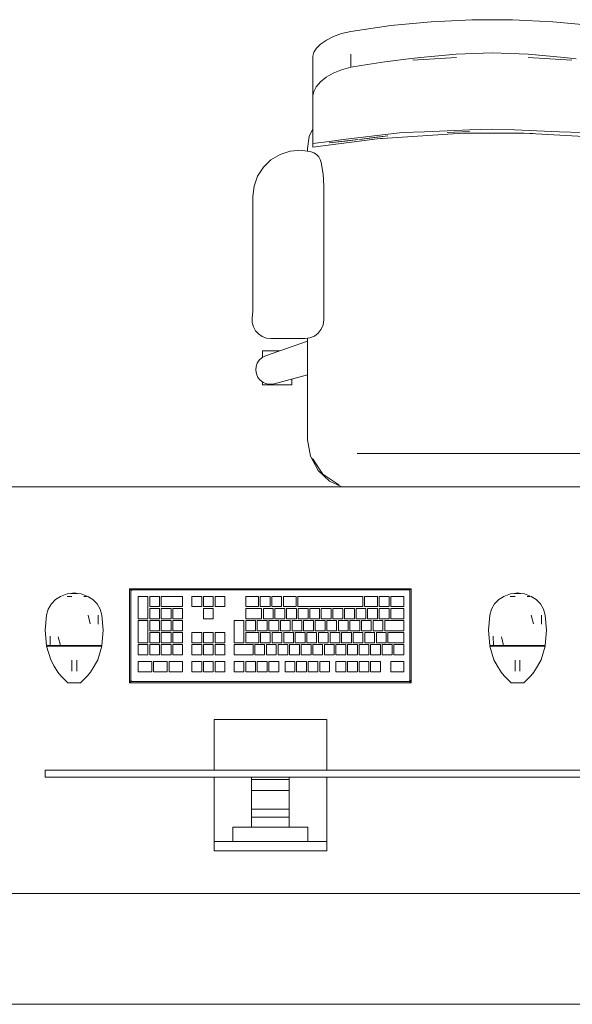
# Model space of a CAD drawing. Header units: millimetres. Extents: x -261 to 187, y -214 to 106.
# Tile 182 of 256: x -196.35 to -195.602, y -162.051 to -160.719. Entities that reach past the tile are written whole.
import ezdxf

# ---------------------------------------------------------------- set-up
doc = ezdxf.new("R2010")
doc.units = ezdxf.units.MM
doc.header["$LTSCALE"] = 0.005
doc.header["$MEASUREMENT"] = 0
for name, color, linetype, lineweight in [('IFC-Elemento construtivo genérico-Contorno', 9, 'Continuous', 5), ('IFC-Elemento de mobília-Contorno', 9, 'Continuous', 5), ('IFC-Laje-Contorno', 9, 'Continuous', 5), ('IFC-Parede-Contorno', 9, 'Continuous', 5)]:
    doc.layers.add(name, color=color, linetype=linetype, lineweight=lineweight)

msp = doc.modelspace()

# ---------------------------------------------------------------- linework, layer by layer
at = {"layer": 'IFC-Elemento construtivo genérico-Contorno', "lineweight": 5}
for p, q in [((-196.201, -161.4888), (-196.1998, -161.49)), ((-196.201, -161.6158), (-196.201, -161.4888)), ((-196.201, -161.4888), (-195.82, -161.4888)), ((-195.8212, -161.49), (-195.82, -161.4888)), ((-195.82, -161.6158), (-195.82, -161.4888)), ((-196.3014, -161.5035), (-196.2992, -161.5021)), ((-196.2992, -161.5021), (-196.2945, -161.4992)), ((-196.2945, -161.4992), (-196.29, -161.4975)), ((-196.29, -161.4975), (-196.2855, -161.4958)), ((-196.2858, -161.4992), (-196.2793, -161.4992)), ((-196.2855, -161.4958), (-196.2807, -161.495)), ((-196.2826, -161.4992), (-196.2793, -161.4992)), ((-196.2807, -161.495), (-196.2761, -161.4942)), ((-196.2807, -161.495), (-196.2714, -161.495)), ((-196.2761, -161.4942), (-196.2714, -161.495)), ((-196.2714, -161.495), (-196.2666, -161.4958)), ((-196.2666, -161.4958), (-196.2577, -161.4992)), ((-196.263, -161.4992), (-196.2593, -161.4992)), ((-196.263, -161.4992), (-196.2609, -161.4992)), ((-196.2577, -161.4992), (-196.2529, -161.5021)), ((-196.2529, -161.5021), (-196.2508, -161.5035)), ((-196.1998, -161.49), (-196.1989, -161.4908)), ((-196.1994, -161.4919), (-196.1989, -161.4908)), ((-196.1994, -161.4919), (-196.1991, -161.4912)), ((-196.1994, -161.4919), (-196.1992, -161.4915)), ((-196.1994, -161.6126), (-196.1994, -161.4919)), ((-196.1992, -161.4915), (-196.1991, -161.4912)), ((-196.1991, -161.4912), (-196.1989, -161.4908)), ((-196.1989, -161.4908), (-196.198, -161.4904)), ((-196.1989, -161.4908), (-196.1982, -161.4905)), ((-196.1982, -161.4905), (-196.1978, -161.4904)), ((-196.198, -161.4904), (-196.1978, -161.4904)), ((-196.1978, -161.4904), (-195.8232, -161.4904)), ((-196.1896, -161.5293), (-196.1896, -161.4991)), ((-196.1896, -161.4991), (-196.1763, -161.4991)), ((-196.1763, -161.5293), (-196.1763, -161.4991)), ((-196.1739, -161.513), (-196.1739, -161.4991)), ((-196.1739, -161.4991), (-196.1606, -161.4991)), ((-196.1606, -161.513), (-196.1606, -161.4991)), ((-196.1582, -161.513), (-196.1582, -161.4991)), ((-196.1582, -161.4991), (-196.1293, -161.4991)), ((-196.1293, -161.513), (-196.1293, -161.4991)), ((-196.1168, -161.4991), (-196.1035, -161.4991)), ((-196.1168, -161.513), (-196.1168, -161.4991)), ((-196.1035, -161.513), (-196.1035, -161.4991)), ((-196.1011, -161.4991), (-196.0879, -161.4991)), ((-196.1011, -161.513), (-196.1011, -161.4991)), ((-196.0879, -161.513), (-196.0879, -161.4991)), ((-196.0854, -161.4991), (-196.0722, -161.4991)), ((-196.0854, -161.513), (-196.0854, -161.4991)), ((-196.0722, -161.513), (-196.0722, -161.4991)), ((-196.0439, -161.513), (-196.0439, -161.4991)), ((-196.0439, -161.4991), (-196.0267, -161.4991)), ((-196.0267, -161.513), (-196.0267, -161.4991)), ((-196.0243, -161.513), (-196.0243, -161.4991)), ((-196.0243, -161.4991), (-196.011, -161.4991)), ((-196.011, -161.513), (-196.011, -161.4991)), ((-196.0086, -161.513), (-196.0086, -161.4991)), ((-196.0086, -161.4991), (-195.9953, -161.4991)), ((-195.9953, -161.513), (-195.9953, -161.4991)), ((-195.9929, -161.513), (-195.9929, -161.4991)), ((-195.9929, -161.4991), (-195.9757, -161.4991)), ((-195.9757, -161.513), (-195.9757, -161.4991)), ((-195.9733, -161.513), (-195.9733, -161.4991)), ((-195.9733, -161.4991), (-195.8854, -161.4991)), ((-195.8854, -161.513), (-195.8854, -161.4991)), ((-195.883, -161.513), (-195.883, -161.4991)), ((-195.883, -161.4991), (-195.8656, -161.4991)), ((-195.8656, -161.513), (-195.8656, -161.4991)), ((-195.8632, -161.513), (-195.8632, -161.4991)), ((-195.8632, -161.4991), (-195.8499, -161.4991)), ((-195.8499, -161.513), (-195.8499, -161.4991)), ((-195.8475, -161.513), (-195.8475, -161.4991)), ((-195.8475, -161.4991), (-195.8301, -161.4991)), ((-195.8301, -161.513), (-195.8301, -161.4991)), ((-195.8232, -161.4904), (-195.8224, -161.4907)), ((-195.8228, -161.4905), (-195.8221, -161.4908)), ((-195.8228, -161.4905), (-195.8224, -161.4907)), ((-195.8224, -161.4907), (-195.8221, -161.4908)), ((-195.8221, -161.4908), (-195.8212, -161.49)), ((-195.8221, -161.4908), (-195.8218, -161.4915)), ((-195.8221, -161.4908), (-195.8216, -161.4919)), ((-195.8218, -161.4915), (-195.8216, -161.4919)), ((-195.8216, -161.6126), (-195.8216, -161.4919)), ((-195.7014, -161.5035), (-195.6992, -161.5021)), ((-195.6992, -161.5021), (-195.6945, -161.4992)), ((-195.6945, -161.4992), (-195.69, -161.4975)), ((-195.69, -161.4975), (-195.6855, -161.4958)), ((-195.6859, -161.4992), (-195.6794, -161.4992)), ((-195.6855, -161.4958), (-195.6807, -161.495)), ((-195.6826, -161.4992), (-195.6794, -161.4992)), ((-195.6807, -161.495), (-195.6761, -161.4942)), ((-195.6807, -161.495), (-195.6715, -161.495)), ((-195.6761, -161.4942), (-195.6715, -161.495)), ((-195.6715, -161.495), (-195.6667, -161.4958)), ((-195.6667, -161.4958), (-195.6577, -161.4992)), ((-195.6631, -161.4992), (-195.6593, -161.4992)), ((-195.6631, -161.4992), (-195.661, -161.4992)), ((-195.6577, -161.4992), (-195.653, -161.5021)), ((-195.653, -161.5021), (-195.6508, -161.5035)), ((-196.3112, -161.5165), (-196.307, -161.5094)), ((-196.307, -161.5094), (-196.3014, -161.5035)), ((-196.2508, -161.5035), (-196.2451, -161.5094)), ((-196.2451, -161.5094), (-196.241, -161.5165)), ((-196.1739, -161.513), (-196.1606, -161.513)), ((-196.1739, -161.5293), (-196.1739, -161.5154)), ((-196.1739, -161.5154), (-196.1606, -161.5154)), ((-196.1606, -161.5293), (-196.1606, -161.5154)), ((-196.1582, -161.513), (-196.1293, -161.513)), ((-196.1582, -161.5293), (-196.1582, -161.5154)), ((-196.1582, -161.5154), (-196.145, -161.5154)), ((-196.145, -161.5293), (-196.145, -161.5154)), ((-196.1425, -161.5293), (-196.1425, -161.5154)), ((-196.1425, -161.5154), (-196.1293, -161.5154)), ((-196.1293, -161.5293), (-196.1293, -161.5154)), ((-196.1168, -161.513), (-196.1035, -161.513)), ((-196.1011, -161.513), (-196.0879, -161.513)), ((-196.1011, -161.5293), (-196.1011, -161.5154)), ((-196.1011, -161.5154), (-196.0879, -161.5154)), ((-196.0879, -161.5293), (-196.0879, -161.5154)), ((-196.0854, -161.513), (-196.0722, -161.513)), ((-196.0439, -161.513), (-196.0267, -161.513)), ((-196.0439, -161.5293), (-196.0439, -161.5154)), ((-196.0439, -161.5154), (-196.0224, -161.5154)), ((-196.0243, -161.513), (-196.011, -161.513)), ((-196.0224, -161.5293), (-196.0224, -161.5154)), ((-196.0199, -161.5293), (-196.0199, -161.5154)), ((-196.0199, -161.5154), (-196.0067, -161.5154)), ((-196.0086, -161.513), (-195.9953, -161.513)), ((-196.0067, -161.5293), (-196.0067, -161.5154)), ((-196.0043, -161.5293), (-196.0043, -161.5154)), ((-196.0043, -161.5154), (-195.991, -161.5154)), ((-195.9929, -161.513), (-195.9757, -161.513)), ((-195.991, -161.5293), (-195.991, -161.5154)), ((-195.9886, -161.5293), (-195.9886, -161.5154)), ((-195.9886, -161.5154), (-195.9753, -161.5154)), ((-195.9753, -161.5293), (-195.9753, -161.5154)), ((-195.9733, -161.513), (-195.8854, -161.513)), ((-195.9729, -161.5293), (-195.9729, -161.5154)), ((-195.9729, -161.5154), (-195.9596, -161.5154)), ((-195.9596, -161.5293), (-195.9596, -161.5154)), ((-195.9572, -161.5293), (-195.9572, -161.5154)), ((-195.9572, -161.5154), (-195.944, -161.5154)), ((-195.944, -161.5293), (-195.944, -161.5154)), ((-195.9416, -161.5293), (-195.9416, -161.5154)), ((-195.9416, -161.5154), (-195.9283, -161.5154)), ((-195.9283, -161.5293), (-195.9283, -161.5154)), ((-195.9259, -161.5293), (-195.9259, -161.5154)), ((-195.9259, -161.5154), (-195.9126, -161.5154)), ((-195.9126, -161.5293), (-195.9126, -161.5154)), ((-195.9102, -161.5293), (-195.9102, -161.5154)), ((-195.9102, -161.5154), (-195.8969, -161.5154)), ((-195.8969, -161.5293), (-195.8969, -161.5154)), ((-195.8945, -161.5293), (-195.8945, -161.5154)), ((-195.8945, -161.5154), (-195.8813, -161.5154)), ((-195.883, -161.513), (-195.8656, -161.513)), ((-195.8813, -161.5293), (-195.8813, -161.5154)), ((-195.8789, -161.5293), (-195.8789, -161.5154)), ((-195.8789, -161.5154), (-195.8656, -161.5154)), ((-195.8656, -161.5293), (-195.8656, -161.5154)), ((-195.8632, -161.513), (-195.8499, -161.513)), ((-195.8632, -161.5293), (-195.8632, -161.5154)), ((-195.8632, -161.5154), (-195.8499, -161.5154)), ((-195.8499, -161.5293), (-195.8499, -161.5154)), ((-195.8475, -161.513), (-195.8301, -161.513)), ((-195.8475, -161.5293), (-195.8475, -161.5154)), ((-195.8475, -161.5154), (-195.8301, -161.5154)), ((-195.8301, -161.5293), (-195.8301, -161.5154)), ((-195.7112, -161.5165), (-195.7071, -161.5094)), ((-195.7071, -161.5094), (-195.7014, -161.5035)), ((-195.6508, -161.5035), (-195.6451, -161.5094)), ((-195.6451, -161.5094), (-195.641, -161.5165)), ((-196.3153, -161.545), (-196.3135, -161.5243)), ((-196.3135, -161.5243), (-196.3112, -161.5165)), ((-196.2573, -161.5243), (-196.2545, -161.5363)), ((-196.2436, -161.5243), (-196.2435, -161.5368)), ((-196.241, -161.5165), (-196.2386, -161.5243)), ((-196.2386, -161.5243), (-196.2368, -161.545)), ((-195.7153, -161.545), (-195.7135, -161.5243)), ((-195.7135, -161.5243), (-195.7112, -161.5165)), ((-195.6574, -161.5243), (-195.6546, -161.5363)), ((-195.6437, -161.5243), (-195.6435, -161.5368)), ((-195.641, -161.5165), (-195.6387, -161.5243)), ((-195.6387, -161.5243), (-195.6369, -161.545)), ((-196.1896, -161.5293), (-196.1763, -161.5293)), ((-196.1896, -161.5618), (-196.1896, -161.5317)), ((-196.1896, -161.5317), (-196.1763, -161.5317)), ((-196.1763, -161.5618), (-196.1763, -161.5317)), ((-196.1739, -161.5293), (-196.1606, -161.5293)), ((-196.1739, -161.5456), (-196.1739, -161.5317)), ((-196.1739, -161.5317), (-196.1606, -161.5317)), ((-196.1606, -161.5456), (-196.1606, -161.5317)), ((-196.1582, -161.5293), (-196.145, -161.5293)), ((-196.1582, -161.5456), (-196.1582, -161.5317)), ((-196.1582, -161.5317), (-196.145, -161.5317)), ((-196.145, -161.5456), (-196.145, -161.5317)), ((-196.1425, -161.5293), (-196.1293, -161.5293)), ((-196.1425, -161.5456), (-196.1425, -161.5317)), ((-196.1425, -161.5317), (-196.1293, -161.5317)), ((-196.1293, -161.5456), (-196.1293, -161.5317)), ((-196.1011, -161.5293), (-196.0879, -161.5293)), ((-196.0596, -161.5618), (-196.0596, -161.5317)), ((-196.0596, -161.5317), (-196.0464, -161.5317)), ((-196.0464, -161.5618), (-196.0464, -161.5317)), ((-196.0439, -161.5293), (-196.0224, -161.5293)), ((-196.0439, -161.5456), (-196.0439, -161.5317)), ((-196.0439, -161.5317), (-196.0307, -161.5317)), ((-196.0307, -161.5456), (-196.0307, -161.5317)), ((-196.0283, -161.5456), (-196.0283, -161.5317)), ((-196.0283, -161.5317), (-196.015, -161.5317)), ((-196.0199, -161.5293), (-196.0067, -161.5293)), ((-196.015, -161.5456), (-196.015, -161.5317)), ((-196.0126, -161.5456), (-196.0126, -161.5317)), ((-196.0126, -161.5317), (-195.9993, -161.5317)), ((-196.0043, -161.5293), (-195.991, -161.5293)), ((-195.9993, -161.5456), (-195.9993, -161.5317)), ((-195.9969, -161.5456), (-195.9969, -161.5317)), ((-195.9969, -161.5317), (-195.9837, -161.5317)), ((-195.9886, -161.5293), (-195.9753, -161.5293)), ((-195.9837, -161.5456), (-195.9837, -161.5317)), ((-195.9812, -161.5456), (-195.9812, -161.5317)), ((-195.9812, -161.5317), (-195.968, -161.5317)), ((-195.9729, -161.5293), (-195.9596, -161.5293)), ((-195.968, -161.5456), (-195.968, -161.5317)), ((-195.9656, -161.5456), (-195.9656, -161.5317)), ((-195.9656, -161.5317), (-195.9523, -161.5317)), ((-195.9572, -161.5293), (-195.944, -161.5293)), ((-195.9523, -161.5456), (-195.9523, -161.5317)), ((-195.9499, -161.5456), (-195.9499, -161.5317)), ((-195.9499, -161.5317), (-195.9366, -161.5317)), ((-195.9416, -161.5293), (-195.9283, -161.5293)), ((-195.9366, -161.5456), (-195.9366, -161.5317)), ((-195.9342, -161.5456), (-195.9342, -161.5317)), ((-195.9342, -161.5317), (-195.921, -161.5317)), ((-195.9259, -161.5293), (-195.9126, -161.5293)), ((-195.921, -161.5456), (-195.921, -161.5317)), ((-195.9185, -161.5456), (-195.9185, -161.5317)), ((-195.9185, -161.5317), (-195.9053, -161.5317)), ((-195.9102, -161.5293), (-195.8969, -161.5293)), ((-195.9053, -161.5456), (-195.9053, -161.5317)), ((-195.9029, -161.5456), (-195.9029, -161.5317)), ((-195.9029, -161.5317), (-195.8896, -161.5317)), ((-195.8945, -161.5293), (-195.8813, -161.5293)), ((-195.8896, -161.5456), (-195.8896, -161.5317)), ((-195.8872, -161.5456), (-195.8872, -161.5317)), ((-195.8872, -161.5317), (-195.8739, -161.5317)), ((-195.8789, -161.5293), (-195.8656, -161.5293)), ((-195.8739, -161.5456), (-195.8739, -161.5317)), ((-195.8715, -161.5456), (-195.8715, -161.5317)), ((-195.8715, -161.5317), (-195.8583, -161.5317)), ((-195.8632, -161.5293), (-195.8499, -161.5293)), ((-195.8583, -161.5456), (-195.8583, -161.5317)), ((-195.8558, -161.5456), (-195.8558, -161.5317)), ((-195.8558, -161.5317), (-195.8301, -161.5317)), ((-195.8475, -161.5293), (-195.8301, -161.5293)), ((-195.8301, -161.5456), (-195.8301, -161.5317)), ((-196.3153, -161.545), (-196.3136, -161.5656)), ((-196.3087, -161.5531), (-196.3086, -161.5656)), ((-196.2976, -161.5536), (-196.2948, -161.5656)), ((-196.2385, -161.5656), (-196.2368, -161.545)), ((-196.1739, -161.5456), (-196.1606, -161.5456)), ((-196.1739, -161.5618), (-196.1739, -161.548)), ((-196.1739, -161.548), (-196.1606, -161.548)), ((-196.1606, -161.5618), (-196.1606, -161.548)), ((-196.1582, -161.5456), (-196.145, -161.5456)), ((-196.1582, -161.5618), (-196.1582, -161.548)), ((-196.1582, -161.548), (-196.145, -161.548)), ((-196.145, -161.5618), (-196.145, -161.548)), ((-196.1425, -161.5456), (-196.1293, -161.5456)), ((-196.1425, -161.5618), (-196.1425, -161.548)), ((-196.1425, -161.548), (-196.1293, -161.548)), ((-196.1293, -161.5618), (-196.1293, -161.548)), ((-196.1168, -161.548), (-196.1035, -161.548)), ((-196.1168, -161.5618), (-196.1168, -161.548)), ((-196.1035, -161.5618), (-196.1035, -161.548)), ((-196.1011, -161.548), (-196.0879, -161.548)), ((-196.1011, -161.5618), (-196.1011, -161.548)), ((-196.0879, -161.5618), (-196.0879, -161.548)), ((-196.0854, -161.548), (-196.0722, -161.548)), ((-196.0854, -161.5618), (-196.0854, -161.548)), ((-196.0722, -161.5618), (-196.0722, -161.548)), ((-196.0439, -161.5456), (-196.0307, -161.5456)), ((-196.0439, -161.5618), (-196.0439, -161.548)), ((-196.0439, -161.548), (-196.0263, -161.548)), ((-196.0283, -161.5456), (-196.015, -161.5456)), ((-196.0263, -161.5618), (-196.0263, -161.548)), ((-196.0239, -161.5618), (-196.0239, -161.548)), ((-196.0239, -161.548), (-196.0106, -161.548)), ((-196.0126, -161.5456), (-195.9993, -161.5456)), ((-196.0106, -161.5618), (-196.0106, -161.548)), ((-196.0082, -161.5618), (-196.0082, -161.548)), ((-196.0082, -161.548), (-195.995, -161.548)), ((-195.9969, -161.5456), (-195.9837, -161.5456)), ((-195.995, -161.5618), (-195.995, -161.548)), ((-195.9925, -161.5618), (-195.9925, -161.548)), ((-195.9925, -161.548), (-195.9793, -161.548)), ((-195.9812, -161.5456), (-195.968, -161.5456)), ((-195.9793, -161.5618), (-195.9793, -161.548)), ((-195.9769, -161.5618), (-195.9769, -161.548)), ((-195.9769, -161.548), (-195.9636, -161.548)), ((-195.9656, -161.5456), (-195.9523, -161.5456)), ((-195.9636, -161.5618), (-195.9636, -161.548)), ((-195.9612, -161.5618), (-195.9612, -161.548)), ((-195.9612, -161.548), (-195.9479, -161.548)), ((-195.9499, -161.5456), (-195.9366, -161.5456)), ((-195.9479, -161.5618), (-195.9479, -161.548)), ((-195.9455, -161.5618), (-195.9455, -161.548)), ((-195.9455, -161.548), (-195.9322, -161.548)), ((-195.9342, -161.5456), (-195.921, -161.5456)), ((-195.9322, -161.5618), (-195.9322, -161.548)), ((-195.9298, -161.5618), (-195.9298, -161.548)), ((-195.9298, -161.548), (-195.9166, -161.548)), ((-195.9185, -161.5456), (-195.9053, -161.5456)), ((-195.9166, -161.5618), (-195.9166, -161.548)), ((-195.9142, -161.5618), (-195.9142, -161.548)), ((-195.9142, -161.548), (-195.9009, -161.548)), ((-195.9029, -161.5456), (-195.8896, -161.5456)), ((-195.9009, -161.5618), (-195.9009, -161.548)), ((-195.8985, -161.5618), (-195.8985, -161.548)), ((-195.8985, -161.548), (-195.8852, -161.548)), ((-195.8872, -161.5456), (-195.8739, -161.5456)), ((-195.8852, -161.5618), (-195.8852, -161.548)), ((-195.8828, -161.5618), (-195.8828, -161.548)), ((-195.8828, -161.548), (-195.8695, -161.548)), ((-195.8715, -161.5456), (-195.8583, -161.5456)), ((-195.8695, -161.5618), (-195.8695, -161.548)), ((-195.8671, -161.5618), (-195.8671, -161.548)), ((-195.8671, -161.548), (-195.8539, -161.548)), ((-195.8558, -161.5456), (-195.8301, -161.5456)), ((-195.8539, -161.5618), (-195.8539, -161.548)), ((-195.8515, -161.5618), (-195.8515, -161.548)), ((-195.8515, -161.548), (-195.8301, -161.548)), ((-195.8301, -161.5618), (-195.8301, -161.548)), ((-195.7153, -161.545), (-195.7137, -161.5656)), ((-195.7088, -161.5531), (-195.7086, -161.5656)), ((-195.6977, -161.5536), (-195.6949, -161.5656)), ((-195.6385, -161.5656), (-195.6369, -161.545)), ((-196.3136, -161.5656), (-196.3111, -161.5656)), ((-196.3135, -161.5664), (-196.3079, -161.585)), ((-196.3135, -161.5664), (-196.3085, -161.5664)), ((-196.3127, -161.5664), (-196.3127, -161.5656)), ((-196.3114, -161.5664), (-196.3102, -161.5664)), ((-196.3111, -161.5656), (-196.3086, -161.5656)), ((-196.3102, -161.5664), (-196.309, -161.5664)), ((-196.309, -161.5664), (-196.3078, -161.5664)), ((-196.3086, -161.5656), (-196.3017, -161.5656)), ((-196.3085, -161.5664), (-196.3016, -161.5664)), ((-196.3044, -161.5664), (-196.3011, -161.5664)), ((-196.3017, -161.5656), (-196.2948, -161.5656)), ((-196.3016, -161.5664), (-196.2948, -161.5664)), ((-196.2977, -161.5664), (-196.2944, -161.5664)), ((-196.2948, -161.5656), (-196.2854, -161.5656)), ((-196.2948, -161.5664), (-196.2854, -161.5664)), ((-196.2898, -161.5664), (-196.2852, -161.5664)), ((-196.2854, -161.5656), (-196.2761, -161.5656)), ((-196.2854, -161.5664), (-196.2761, -161.5664)), ((-196.2806, -161.5664), (-196.2761, -161.5664)), ((-196.2761, -161.5664), (-196.2761, -161.5656)), ((-196.2761, -161.5656), (-196.2667, -161.5656)), ((-196.2761, -161.5664), (-196.2667, -161.5664)), ((-196.2761, -161.5664), (-196.2715, -161.5664)), ((-196.2669, -161.5664), (-196.2623, -161.5664)), ((-196.2667, -161.5656), (-196.2573, -161.5656)), ((-196.2667, -161.5664), (-196.2573, -161.5664)), ((-196.2578, -161.5664), (-196.2544, -161.5664)), ((-196.2573, -161.5656), (-196.2504, -161.5656)), ((-196.2573, -161.5664), (-196.2505, -161.5664)), ((-196.251, -161.5664), (-196.2477, -161.5664)), ((-196.2505, -161.5664), (-196.2436, -161.5664)), ((-196.2504, -161.5656), (-196.2435, -161.5656)), ((-196.2443, -161.5664), (-196.2443, -161.5656)), ((-196.2443, -161.5664), (-196.2431, -161.5664)), ((-196.2442, -161.585), (-196.2386, -161.5664)), ((-196.2436, -161.5664), (-196.2386, -161.5664)), ((-196.2435, -161.5656), (-196.241, -161.5656)), ((-196.2431, -161.5664), (-196.2419, -161.5664)), ((-196.2419, -161.5664), (-196.2411, -161.5664)), ((-196.2411, -161.5664), (-196.2403, -161.5664)), ((-196.241, -161.5656), (-196.2385, -161.5656)), ((-196.2394, -161.5664), (-196.2394, -161.5656)), ((-196.1896, -161.5618), (-196.1763, -161.5618)), ((-196.1896, -161.5781), (-196.1896, -161.5643)), ((-196.1896, -161.5643), (-196.1763, -161.5643)), ((-196.1763, -161.5781), (-196.1763, -161.5643)), ((-196.1739, -161.5618), (-196.1606, -161.5618)), ((-196.1739, -161.5781), (-196.1739, -161.5643)), ((-196.1739, -161.5643), (-196.1606, -161.5643)), ((-196.1606, -161.5781), (-196.1606, -161.5643)), ((-196.1582, -161.5618), (-196.145, -161.5618)), ((-196.1582, -161.5781), (-196.1582, -161.5643)), ((-196.1582, -161.5643), (-196.145, -161.5643)), ((-196.145, -161.5781), (-196.145, -161.5643)), ((-196.1425, -161.5618), (-196.1293, -161.5618)), ((-196.1425, -161.5781), (-196.1425, -161.5643)), ((-196.1425, -161.5643), (-196.1293, -161.5643)), ((-196.1293, -161.5781), (-196.1293, -161.5643)), ((-196.1168, -161.5618), (-196.1035, -161.5618)), ((-196.1168, -161.5781), (-196.1168, -161.5643)), ((-196.1168, -161.5643), (-196.1035, -161.5643)), ((-196.1035, -161.5781), (-196.1035, -161.5643)), ((-196.1011, -161.5618), (-196.0879, -161.5618)), ((-196.1011, -161.5781), (-196.1011, -161.5643)), ((-196.1011, -161.5643), (-196.0879, -161.5643)), ((-196.0879, -161.5781), (-196.0879, -161.5643)), ((-196.0854, -161.5618), (-196.0722, -161.5618)), ((-196.0854, -161.5781), (-196.0854, -161.5643)), ((-196.0854, -161.5643), (-196.0722, -161.5643)), ((-196.0722, -161.5781), (-196.0722, -161.5643)), ((-196.0596, -161.5618), (-196.0464, -161.5618)), ((-196.0596, -161.5781), (-196.0596, -161.5643)), ((-196.0596, -161.5643), (-196.0339, -161.5643)), ((-196.0439, -161.5618), (-196.0263, -161.5618)), ((-196.0339, -161.5781), (-196.0339, -161.5643)), ((-196.0315, -161.5781), (-196.0315, -161.5643)), ((-196.0315, -161.5643), (-196.0183, -161.5643)), ((-196.0239, -161.5618), (-196.0106, -161.5618)), ((-196.0183, -161.5781), (-196.0183, -161.5643)), ((-196.0158, -161.5781), (-196.0158, -161.5643)), ((-196.0158, -161.5643), (-196.0026, -161.5643)), ((-196.0082, -161.5618), (-195.995, -161.5618)), ((-196.0026, -161.5781), (-196.0026, -161.5643)), ((-196.0002, -161.5781), (-196.0002, -161.5643)), ((-196.0002, -161.5643), (-195.9869, -161.5643)), ((-195.9925, -161.5618), (-195.9793, -161.5618)), ((-195.9869, -161.5781), (-195.9869, -161.5643)), ((-195.9845, -161.5781), (-195.9845, -161.5643)), ((-195.9845, -161.5643), (-195.9712, -161.5643)), ((-195.9769, -161.5618), (-195.9636, -161.5618)), ((-195.9712, -161.5781), (-195.9712, -161.5643)), ((-195.9688, -161.5781), (-195.9688, -161.5643)), ((-195.9688, -161.5643), (-195.9555, -161.5643)), ((-195.9612, -161.5618), (-195.9479, -161.5618)), ((-195.9555, -161.5781), (-195.9555, -161.5643)), ((-195.9531, -161.5781), (-195.9531, -161.5643)), ((-195.9531, -161.5643), (-195.9399, -161.5643)), ((-195.9455, -161.5618), (-195.9322, -161.5618)), ((-195.9399, -161.5781), (-195.9399, -161.5643)), ((-195.9375, -161.5781), (-195.9375, -161.5643)), ((-195.9375, -161.5643), (-195.9242, -161.5643)), ((-195.9298, -161.5618), (-195.9166, -161.5618)), ((-195.9242, -161.5781), (-195.9242, -161.5643)), ((-195.9218, -161.5781), (-195.9218, -161.5643)), ((-195.9218, -161.5643), (-195.9085, -161.5643)), ((-195.9142, -161.5618), (-195.9009, -161.5618)), ((-195.9085, -161.5781), (-195.9085, -161.5643)), ((-195.9061, -161.5781), (-195.9061, -161.5643)), ((-195.9061, -161.5643), (-195.8928, -161.5643)), ((-195.8985, -161.5618), (-195.8852, -161.5618)), ((-195.8928, -161.5781), (-195.8928, -161.5643)), ((-195.8904, -161.5781), (-195.8904, -161.5643)), ((-195.8904, -161.5643), (-195.8772, -161.5643)), ((-195.8828, -161.5618), (-195.8695, -161.5618)), ((-195.8772, -161.5781), (-195.8772, -161.5643)), ((-195.8748, -161.5781), (-195.8748, -161.5643)), ((-195.8748, -161.5643), (-195.8615, -161.5643)), ((-195.8671, -161.5618), (-195.8539, -161.5618)), ((-195.8615, -161.5781), (-195.8615, -161.5643)), ((-195.8591, -161.5781), (-195.8591, -161.5643)), ((-195.8591, -161.5643), (-195.8458, -161.5643)), ((-195.8515, -161.5618), (-195.8301, -161.5618)), ((-195.8458, -161.5781), (-195.8458, -161.5643)), ((-195.8434, -161.5781), (-195.8434, -161.5643)), ((-195.8434, -161.5643), (-195.8301, -161.5643)), ((-195.8301, -161.5781), (-195.8301, -161.5643)), ((-195.7137, -161.5656), (-195.7112, -161.5656)), ((-195.7135, -161.5664), (-195.708, -161.585)), ((-195.7135, -161.5664), (-195.7085, -161.5664)), ((-195.7127, -161.5664), (-195.7127, -161.5656)), ((-195.7115, -161.5664), (-195.7103, -161.5664)), ((-195.7112, -161.5656), (-195.7086, -161.5656)), ((-195.7103, -161.5664), (-195.709, -161.5664)), ((-195.709, -161.5664), (-195.7078, -161.5664)), ((-195.7086, -161.5656), (-195.7018, -161.5656)), ((-195.7085, -161.5664), (-195.7017, -161.5664)), ((-195.7045, -161.5664), (-195.7011, -161.5664)), ((-195.7018, -161.5656), (-195.6949, -161.5656)), ((-195.7017, -161.5664), (-195.6948, -161.5664)), ((-195.6978, -161.5664), (-195.6944, -161.5664)), ((-195.6949, -161.5656), (-195.6855, -161.5656)), ((-195.6948, -161.5664), (-195.6855, -161.5664)), ((-195.6898, -161.5664), (-195.6853, -161.5664)), ((-195.6855, -161.5656), (-195.6761, -161.5656)), ((-195.6855, -161.5664), (-195.6761, -161.5664)), ((-195.6807, -161.5664), (-195.6761, -161.5664)), ((-195.6761, -161.5664), (-195.6761, -161.5656)), ((-195.6761, -161.5656), (-195.6667, -161.5656)), ((-195.6761, -161.5664), (-195.6667, -161.5664)), ((-195.6761, -161.5664), (-195.6715, -161.5664)), ((-195.667, -161.5664), (-195.6624, -161.5664)), ((-195.6667, -161.5656), (-195.6573, -161.5656)), ((-195.6667, -161.5664), (-195.6574, -161.5664)), ((-195.6578, -161.5664), (-195.6544, -161.5664)), ((-195.6574, -161.5664), (-195.6505, -161.5664)), ((-195.6573, -161.5656), (-195.6504, -161.5656)), ((-195.6511, -161.5664), (-195.6477, -161.5664)), ((-195.6505, -161.5664), (-195.6437, -161.5664)), ((-195.6504, -161.5656), (-195.6436, -161.5656)), ((-195.6444, -161.5664), (-195.6444, -161.5656)), ((-195.6444, -161.5664), (-195.6432, -161.5664)), ((-195.6442, -161.585), (-195.6387, -161.5664)), ((-195.6437, -161.5664), (-195.6387, -161.5664)), ((-195.6436, -161.5656), (-195.6411, -161.5656)), ((-195.6432, -161.5664), (-195.6419, -161.5664)), ((-195.6419, -161.5664), (-195.6412, -161.5664)), ((-195.6412, -161.5664), (-195.6403, -161.5664)), ((-195.6411, -161.5656), (-195.6385, -161.5656)), ((-195.6395, -161.5664), (-195.6395, -161.5656)), ((-196.1896, -161.5781), (-196.1763, -161.5781)), ((-196.1739, -161.5781), (-196.1606, -161.5781)), ((-196.1582, -161.5781), (-196.145, -161.5781)), ((-196.1425, -161.5781), (-196.1293, -161.5781)), ((-196.1168, -161.5781), (-196.1035, -161.5781)), ((-196.1011, -161.5781), (-196.0879, -161.5781)), ((-196.0854, -161.5781), (-196.0722, -161.5781)), ((-196.0596, -161.5781), (-196.0339, -161.5781)), ((-196.0315, -161.5781), (-196.0183, -161.5781)), ((-196.0158, -161.5781), (-196.0026, -161.5781)), ((-196.0002, -161.5781), (-195.9869, -161.5781)), ((-195.9845, -161.5781), (-195.9712, -161.5781)), ((-195.9688, -161.5781), (-195.9555, -161.5781)), ((-195.9531, -161.5781), (-195.9399, -161.5781)), ((-195.9375, -161.5781), (-195.9242, -161.5781)), ((-195.9218, -161.5781), (-195.9085, -161.5781)), ((-195.9061, -161.5781), (-195.8928, -161.5781)), ((-195.8904, -161.5781), (-195.8772, -161.5781)), ((-195.8748, -161.5781), (-195.8615, -161.5781)), ((-195.8591, -161.5781), (-195.8458, -161.5781)), ((-195.8434, -161.5781), (-195.8301, -161.5781)), ((-196.3079, -161.585), (-196.3032, -161.5937)), ((-196.3032, -161.5937), (-196.2982, -161.6018)), ((-196.2791, -161.5878), (-196.2791, -161.5855)), ((-196.2791, -161.5904), (-196.2791, -161.5878)), ((-196.2791, -161.5929), (-196.2791, -161.5904)), ((-196.2791, -161.5953), (-196.2791, -161.5929)), ((-196.2791, -161.5973), (-196.2791, -161.5953)), ((-196.2727, -161.5878), (-196.2727, -161.5855)), ((-196.2727, -161.5904), (-196.2727, -161.5878)), ((-196.2727, -161.5929), (-196.2727, -161.5904)), ((-196.2727, -161.5953), (-196.2727, -161.5929)), ((-196.2727, -161.5973), (-196.2727, -161.5953)), ((-196.2539, -161.6018), (-196.2489, -161.5937)), ((-196.2489, -161.5937), (-196.2442, -161.585)), ((-196.1896, -161.5872), (-196.1712, -161.5872)), ((-196.1896, -161.6011), (-196.1896, -161.5872)), ((-196.1712, -161.6011), (-196.1712, -161.5872)), ((-196.1686, -161.5872), (-196.1502, -161.5872)), ((-196.1686, -161.6011), (-196.1686, -161.5872)), ((-196.1502, -161.6011), (-196.1502, -161.5872)), ((-196.1477, -161.6011), (-196.1477, -161.5872)), ((-196.1477, -161.5872), (-196.1293, -161.5872)), ((-196.1293, -161.6011), (-196.1293, -161.5872)), ((-196.1168, -161.6011), (-196.1168, -161.5872)), ((-196.1168, -161.5872), (-196.1035, -161.5872)), ((-196.1035, -161.6011), (-196.1035, -161.5872)), ((-196.1011, -161.6011), (-196.1011, -161.5872)), ((-196.1011, -161.5872), (-196.0879, -161.5872)), ((-196.0879, -161.6011), (-196.0879, -161.5872)), ((-196.0854, -161.6011), (-196.0854, -161.5872)), ((-196.0854, -161.5872), (-196.0722, -161.5872)), ((-196.0722, -161.6011), (-196.0722, -161.5872)), ((-196.0596, -161.6011), (-196.0596, -161.5872)), ((-196.0596, -161.5872), (-196.0463, -161.5872)), ((-196.0463, -161.6011), (-196.0463, -161.5872)), ((-196.0439, -161.6011), (-196.0439, -161.5872)), ((-196.0439, -161.5872), (-196.0307, -161.5872)), ((-196.0307, -161.6011), (-196.0307, -161.5872)), ((-196.0282, -161.6011), (-196.0282, -161.5872)), ((-196.0282, -161.5872), (-196.015, -161.5872)), ((-196.015, -161.6011), (-196.015, -161.5872)), ((-196.0126, -161.6011), (-196.0126, -161.5872)), ((-196.0126, -161.5872), (-195.9993, -161.5872)), ((-195.9993, -161.6011), (-195.9993, -161.5872)), ((-195.9907, -161.6011), (-195.9907, -161.5872)), ((-195.9907, -161.5872), (-195.9774, -161.5872)), ((-195.9774, -161.6011), (-195.9774, -161.5872)), ((-195.975, -161.6011), (-195.975, -161.5872)), ((-195.975, -161.5872), (-195.9618, -161.5872)), ((-195.9618, -161.6011), (-195.9618, -161.5872)), ((-195.9593, -161.6011), (-195.9593, -161.5872)), ((-195.9593, -161.5872), (-195.9461, -161.5872)), ((-195.9461, -161.6011), (-195.9461, -161.5872)), ((-195.9437, -161.6011), (-195.9437, -161.5872)), ((-195.9437, -161.5872), (-195.9304, -161.5872)), ((-195.9304, -161.6011), (-195.9304, -161.5872)), ((-195.9218, -161.6011), (-195.9218, -161.5872)), ((-195.9218, -161.5872), (-195.9085, -161.5872)), ((-195.9085, -161.6011), (-195.9085, -161.5872)), ((-195.9061, -161.6011), (-195.9061, -161.5872)), ((-195.9061, -161.5872), (-195.8928, -161.5872)), ((-195.8928, -161.6011), (-195.8928, -161.5872)), ((-195.8904, -161.6011), (-195.8904, -161.5872)), ((-195.8904, -161.5872), (-195.8772, -161.5872)), ((-195.8772, -161.6011), (-195.8772, -161.5872)), ((-195.8748, -161.6011), (-195.8748, -161.5872)), ((-195.8748, -161.5872), (-195.8615, -161.5872)), ((-195.8615, -161.6011), (-195.8615, -161.5872)), ((-195.8473, -161.6011), (-195.8473, -161.5872)), ((-195.8473, -161.5872), (-195.8297, -161.5872)), ((-195.8297, -161.6011), (-195.8297, -161.5872)), ((-195.708, -161.585), (-195.7032, -161.5937)), ((-195.7032, -161.5937), (-195.6982, -161.6018)), ((-195.6791, -161.5878), (-195.6791, -161.5855)), ((-195.6791, -161.5904), (-195.6791, -161.5878)), ((-195.6791, -161.5929), (-195.6791, -161.5904)), ((-195.6791, -161.5953), (-195.6791, -161.5929)), ((-195.6791, -161.5973), (-195.6791, -161.5953)), ((-195.6728, -161.5878), (-195.6728, -161.5855)), ((-195.6728, -161.5904), (-195.6728, -161.5878)), ((-195.6728, -161.5929), (-195.6728, -161.5904)), ((-195.6728, -161.5953), (-195.6728, -161.5929)), ((-195.6728, -161.5973), (-195.6728, -161.5953)), ((-195.654, -161.6018), (-195.649, -161.5937)), ((-195.649, -161.5937), (-195.6442, -161.585)), ((-196.2982, -161.6018), (-196.294, -161.6066)), ((-196.294, -161.6066), (-196.2847, -161.6158)), ((-196.2791, -161.5989), (-196.2791, -161.5973)), ((-196.2791, -161.5999), (-196.2791, -161.5989)), ((-196.2791, -161.6002), (-196.2791, -161.5999)), ((-196.2727, -161.5989), (-196.2727, -161.5973)), ((-196.2727, -161.5999), (-196.2727, -161.5989)), ((-196.2727, -161.6002), (-196.2727, -161.5999)), ((-196.2674, -161.6158), (-196.2582, -161.6066)), ((-196.2582, -161.6066), (-196.2539, -161.6018)), ((-196.1896, -161.6011), (-196.1712, -161.6011)), ((-196.1686, -161.6011), (-196.1502, -161.6011)), ((-196.1477, -161.6011), (-196.1293, -161.6011)), ((-196.1168, -161.6011), (-196.1035, -161.6011)), ((-196.1011, -161.6011), (-196.0879, -161.6011)), ((-196.0854, -161.6011), (-196.0722, -161.6011)), ((-196.0596, -161.6011), (-196.0463, -161.6011)), ((-196.0439, -161.6011), (-196.0307, -161.6011)), ((-196.0282, -161.6011), (-196.015, -161.6011)), ((-196.0126, -161.6011), (-195.9993, -161.6011)), ((-195.9907, -161.6011), (-195.9774, -161.6011)), ((-195.975, -161.6011), (-195.9618, -161.6011)), ((-195.9593, -161.6011), (-195.9461, -161.6011)), ((-195.9437, -161.6011), (-195.9304, -161.6011)), ((-195.9218, -161.6011), (-195.9085, -161.6011)), ((-195.9061, -161.6011), (-195.8928, -161.6011)), ((-195.8904, -161.6011), (-195.8772, -161.6011)), ((-195.8748, -161.6011), (-195.8615, -161.6011)), ((-195.8473, -161.6011), (-195.8297, -161.6011)), ((-195.6982, -161.6018), (-195.694, -161.6066)), ((-195.694, -161.6066), (-195.6848, -161.6158)), ((-195.6791, -161.5989), (-195.6791, -161.5973)), ((-195.6791, -161.5999), (-195.6791, -161.5989)), ((-195.6791, -161.6002), (-195.6791, -161.5999)), ((-195.6728, -161.5989), (-195.6728, -161.5973)), ((-195.6728, -161.5999), (-195.6728, -161.5989)), ((-195.6728, -161.6002), (-195.6728, -161.5999)), ((-195.6674, -161.6158), (-195.6582, -161.6066)), ((-195.6582, -161.6066), (-195.654, -161.6018)), ((-196.2847, -161.6158), (-196.2835, -161.6158)), ((-196.2835, -161.6158), (-196.2823, -161.6158)), ((-196.2823, -161.6158), (-196.2814, -161.6158)), ((-196.2814, -161.6158), (-196.2804, -161.6158)), ((-196.2804, -161.6158), (-196.2782, -161.6158)), ((-196.2782, -161.6158), (-196.2761, -161.6158)), ((-196.2761, -161.6158), (-196.2739, -161.6158)), ((-196.2739, -161.6158), (-196.2717, -161.6158)), ((-196.2717, -161.6158), (-196.2708, -161.6158)), ((-196.2708, -161.6158), (-196.2698, -161.6158)), ((-196.2698, -161.6158), (-196.2686, -161.6158)), ((-196.2686, -161.6158), (-196.2674, -161.6158)), ((-196.201, -161.6158), (-196.1998, -161.6145)), ((-196.201, -161.6158), (-195.82, -161.6158)), ((-196.1998, -161.6145), (-196.1989, -161.6137)), ((-196.1997, -161.6132), (-196.1994, -161.6126)), ((-196.1996, -161.6129), (-196.1994, -161.6126)), ((-196.1994, -161.6126), (-196.1989, -161.6137)), ((-196.1994, -161.6126), (-196.1992, -161.613)), ((-196.1989, -161.6137), (-196.1986, -161.6139)), ((-196.1986, -161.6139), (-196.1978, -161.6142)), ((-196.1986, -161.6139), (-196.1982, -161.614)), ((-196.1982, -161.614), (-196.1978, -161.6142)), ((-196.1978, -161.6142), (-195.8232, -161.6142)), ((-195.8232, -161.6142), (-195.8221, -161.6137)), ((-195.8229, -161.6143), (-195.8219, -161.6148)), ((-195.8221, -161.6137), (-195.8219, -161.6134)), ((-195.8221, -161.6137), (-195.8212, -161.6145)), ((-195.8219, -161.6134), (-195.8216, -161.6126)), ((-195.8216, -161.6126), (-195.8213, -161.6132)), ((-195.8216, -161.6126), (-195.8209, -161.6139)), ((-195.8212, -161.6145), (-195.82, -161.6158)), ((-195.6848, -161.6158), (-195.6836, -161.6158)), ((-195.6836, -161.6158), (-195.6824, -161.6158)), ((-195.6824, -161.6158), (-195.6814, -161.6158)), ((-195.6814, -161.6158), (-195.6804, -161.6158)), ((-195.6804, -161.6158), (-195.6783, -161.6158)), ((-195.6783, -161.6158), (-195.6761, -161.6158)), ((-195.6761, -161.6158), (-195.6739, -161.6158)), ((-195.6739, -161.6158), (-195.6718, -161.6158)), ((-195.6718, -161.6158), (-195.6708, -161.6158)), ((-195.6708, -161.6158), (-195.6698, -161.6158)), ((-195.6698, -161.6158), (-195.6686, -161.6158)), ((-195.6686, -161.6158), (-195.6674, -161.6158)), ((-196.0867, -161.734), (-196.0867, -161.6654)), ((-196.0867, -161.6654), (-195.9343, -161.6654)), ((-195.9343, -161.734), (-195.9343, -161.6654)), ((-196.3153, -161.734), (-196.3151, -161.734)), ((-196.3153, -161.7435), (-196.3153, -161.734)), ((-196.3151, -161.734), (-196.3144, -161.734)), ((-196.3144, -161.734), (-196.3134, -161.734)), ((-196.3134, -161.734), (-196.3121, -161.734)), ((-196.3121, -161.734), (-196.3106, -161.734)), ((-196.3106, -161.734), (-196.3089, -161.734)), ((-196.3089, -161.734), (-195.7121, -161.734)), ((-195.7122, -161.734), (-195.7106, -161.734)), ((-195.7121, -161.734), (-195.7104, -161.734)), ((-195.7106, -161.734), (-195.709, -161.734)), ((-195.7104, -161.734), (-195.7089, -161.734)), ((-195.709, -161.734), (-195.1121, -161.734)), ((-196.3153, -161.7435), (-196.3151, -161.7435)), ((-196.3151, -161.7435), (-196.3144, -161.7435)), ((-196.3144, -161.7435), (-196.3134, -161.7435)), ((-196.3134, -161.7435), (-196.3121, -161.7435)), ((-196.3121, -161.7435), (-196.3106, -161.7435)), ((-196.3106, -161.7435), (-196.3089, -161.7435)), ((-196.3089, -161.7435), (-195.7121, -161.7435)), ((-196.0867, -161.8241), (-196.0867, -161.7435)), ((-196.0359, -161.7467), (-196.0359, -161.7435)), ((-196.0359, -161.7467), (-195.9851, -161.7467)), ((-196.0359, -161.7618), (-196.0359, -161.7467)), ((-195.9851, -161.7467), (-195.9851, -161.7435)), ((-195.9851, -161.7618), (-195.9851, -161.7467)), ((-195.9343, -161.8241), (-195.9343, -161.7435)), ((-195.7121, -161.7435), (-195.7104, -161.7435)), ((-195.7106, -161.7435), (-195.709, -161.7435)), ((-195.709, -161.7435), (-195.1121, -161.7435)), ((-196.0359, -161.7868), (-196.0359, -161.7618)), ((-196.0359, -161.7618), (-195.9851, -161.7618)), ((-195.9851, -161.7868), (-195.9851, -161.7618)), ((-196.0359, -161.7977), (-196.0359, -161.7868)), ((-196.0359, -161.7868), (-195.9851, -161.7868)), ((-195.9851, -161.7977), (-195.9851, -161.7868)), ((-196.0359, -161.7977), (-195.9851, -161.7977)), ((-196.0359, -161.8012), (-196.0359, -161.7977)), ((-196.0359, -161.8058), (-196.0359, -161.8012)), ((-196.0359, -161.8114), (-196.0359, -161.8058)), ((-195.9851, -161.8012), (-195.9851, -161.7969)), ((-195.9851, -161.8058), (-195.9851, -161.8012)), ((-195.9851, -161.8114), (-195.9851, -161.8058)), ((-196.0613, -161.8305), (-196.0613, -161.8114)), ((-196.0613, -161.8114), (-195.9597, -161.8114)), ((-195.9597, -161.8305), (-195.9597, -161.8114)), ((-196.0867, -161.8257), (-196.0867, -161.8241)), ((-196.0867, -161.8273), (-196.0867, -161.8257)), ((-196.0867, -161.8286), (-196.0867, -161.8273)), ((-196.0867, -161.8296), (-196.0867, -161.8286)), ((-196.0867, -161.8302), (-196.0867, -161.8296)), ((-196.0867, -161.8305), (-196.0867, -161.8302)), ((-196.0867, -161.8431), (-196.0867, -161.8305)), ((-196.0867, -161.8305), (-195.9343, -161.8305)), ((-195.9343, -161.8257), (-195.9343, -161.8241)), ((-195.9343, -161.8273), (-195.9343, -161.8257)), ((-195.9343, -161.8286), (-195.9343, -161.8273)), ((-195.9343, -161.8296), (-195.9343, -161.8286)), ((-195.9343, -161.8302), (-195.9343, -161.8296)), ((-195.9343, -161.8305), (-195.9343, -161.8302)), ((-195.9343, -161.8431), (-195.9343, -161.8305)), ((-196.0867, -161.8431), (-195.9343, -161.8431))]:
    msp.add_line(p, q, dxfattribs=at)
at = {"layer": 'IFC-Elemento de mobília-Contorno', "lineweight": 5}
for p, q in [((-195.9018, -160.7351), (-195.8476, -160.7273)), ((-195.8476, -160.7273), (-195.793, -160.722)), ((-195.793, -160.722), (-195.738, -160.7193)), ((-195.738, -160.7193), (-195.683, -160.7193)), ((-195.683, -160.7193), (-195.6281, -160.722)), ((-195.6281, -160.722), (-195.5735, -160.7273)), ((-195.9348, -160.7469), (-195.9253, -160.742)), ((-195.9253, -160.742), (-195.9141, -160.738)), ((-195.9141, -160.738), (-195.9018, -160.7351)), ((-195.9483, -160.7577), (-195.9426, -160.7522)), ((-195.9426, -160.7522), (-195.9348, -160.7469)), ((-195.9531, -160.7684), (-195.9519, -160.7632)), ((-195.9531, -160.8224), (-195.9531, -160.7684)), ((-195.9519, -160.7632), (-195.9483, -160.7577)), ((-195.9018, -160.7837), (-195.9018, -160.766)), ((-195.8075, -160.7702), (-195.7832, -160.768)), ((-195.7832, -160.768), (-195.759, -160.7659)), ((-195.759, -160.7659), (-195.7102, -160.7642)), ((-195.7102, -160.7642), (-195.6615, -160.7659)), ((-195.6615, -160.7659), (-195.6372, -160.7681)), ((-195.6372, -160.7681), (-195.6129, -160.7702)), ((-195.9018, -160.7837), (-195.8789, -160.7797)), ((-195.8789, -160.7797), (-195.8558, -160.7763)), ((-195.8558, -160.7763), (-195.8238, -160.7722)), ((-195.8238, -160.7722), (-195.8075, -160.7702)), ((-195.8178, -160.774), (-195.7588, -160.7705)), ((-195.8178, -160.774), (-195.7883, -160.7723)), ((-195.7883, -160.7723), (-195.7588, -160.7705)), ((-195.6616, -160.7705), (-195.6321, -160.7723)), ((-195.6616, -160.7705), (-195.6027, -160.7741)), ((-195.6321, -160.7723), (-195.6027, -160.7741)), ((-195.6129, -160.7702), (-195.5966, -160.7723)), ((-195.9351, -160.7972), (-195.9256, -160.7916)), ((-195.9256, -160.7916), (-195.9143, -160.7869)), ((-195.9143, -160.7869), (-195.9018, -160.7837)), ((-195.9519, -160.8163), (-195.9484, -160.8099)), ((-195.9484, -160.8099), (-195.9427, -160.8034)), ((-195.9427, -160.8034), (-195.9351, -160.7972)), ((-195.9531, -160.8224), (-195.9519, -160.8163)), ((-195.9531, -160.8399), (-195.9531, -160.8224)), ((-195.9531, -160.8548), (-195.9531, -160.8399)), ((-195.9531, -160.8669), (-195.9531, -160.8548)), ((-195.9579, -160.8773), (-195.9531, -160.8669)), ((-195.9531, -160.8761), (-195.9531, -160.8669)), ((-195.9531, -160.8825), (-195.9531, -160.8761)), ((-195.8927, -160.8792), (-195.8624, -160.8756)), ((-195.8899, -160.8811), (-195.8514, -160.8765)), ((-195.8707, -160.8788), (-195.8514, -160.8765)), ((-195.8662, -160.8802), (-195.7494, -160.8726)), ((-195.8624, -160.8756), (-195.8322, -160.872)), ((-195.8322, -160.872), (-195.8018, -160.8708)), ((-195.8018, -160.8708), (-195.7714, -160.8696)), ((-195.7714, -160.8696), (-195.7409, -160.8684)), ((-195.7714, -160.8717), (-195.7409, -160.8705)), ((-195.7494, -160.8726), (-195.6676, -160.8728)), ((-195.7409, -160.8684), (-195.7105, -160.8672)), ((-195.7105, -160.8672), (-195.6801, -160.8684)), ((-195.6801, -160.8684), (-195.6497, -160.8696)), ((-195.6706, -160.8728), (-195.6553, -160.8734)), ((-195.6676, -160.8728), (-195.5861, -160.8773)), ((-195.6497, -160.8696), (-195.6193, -160.8708)), ((-195.6193, -160.8708), (-195.5889, -160.872)), ((-195.9605, -160.8936), (-195.9579, -160.8773)), ((-195.9531, -160.8917), (-195.8662, -160.8802)), ((-195.9531, -160.8859), (-195.9531, -160.8825)), ((-195.9531, -160.8868), (-195.9311, -160.8838)), ((-195.9531, -160.8865), (-195.9531, -160.8859)), ((-195.9531, -160.8868), (-195.9531, -160.8865)), ((-195.9531, -160.887), (-195.9531, -160.8868)), ((-195.9531, -160.8887), (-195.9531, -160.887)), ((-195.9531, -160.891), (-195.9531, -160.8887)), ((-195.9311, -160.886), (-195.8918, -160.8813)), ((-195.9311, -160.8838), (-195.9119, -160.8815)), ((-195.9311, -160.886), (-195.9092, -160.8834)), ((-195.9119, -160.8815), (-195.8927, -160.8792)), ((-195.9092, -160.8834), (-195.8918, -160.8813)), ((-195.8899, -160.8811), (-195.8707, -160.8788)), ((-195.8733, -160.8811), (-195.8578, -160.8796)), ((-196.0097, -160.9087), (-195.9974, -160.9014)), ((-195.9974, -160.9014), (-195.9838, -160.897)), ((-195.9838, -160.897), (-195.9695, -160.8959)), ((-195.9695, -160.8959), (-195.9553, -160.898)), ((-195.9605, -160.8936), (-195.9605, -160.8972)), ((-195.9553, -160.898), (-195.9515, -160.8995)), ((-195.9531, -160.8917), (-195.9531, -160.891)), ((-195.9515, -160.8995), (-195.948, -160.9018)), ((-195.948, -160.9018), (-195.9451, -160.9048)), ((-196.02, -160.9187), (-196.0097, -160.9087)), ((-195.9451, -160.9048), (-195.943, -160.9084)), ((-195.943, -160.9084), (-195.9417, -160.9123)), ((-195.9417, -160.9123), (-195.9391, -160.9281)), ((-196.0278, -160.9307), (-196.02, -160.9187)), ((-195.9391, -160.9281), (-195.9382, -160.9441)), ((-196.0326, -160.9442), (-196.0278, -160.9307)), ((-196.0343, -160.9585), (-196.0326, -160.9442)), ((-195.9382, -161.1252), (-195.9382, -160.9441)), ((-196.0343, -161.105), (-196.0343, -160.9585)), ((-196.0352, -161.1226), (-196.0345, -161.1138)), ((-196.0345, -161.1138), (-196.0343, -161.105)), ((-196.0352, -161.1226), (-196.0351, -161.1287)), ((-196.0351, -161.1287), (-196.0335, -161.1345)), ((-195.9391, -161.1318), (-195.9382, -161.1252)), ((-196.0335, -161.1345), (-196.0306, -161.1399)), ((-196.0306, -161.1399), (-196.0266, -161.1443)), ((-195.9457, -161.1431), (-195.9416, -161.1379)), ((-195.9416, -161.1379), (-195.9391, -161.1318)), ((-196.0266, -161.1443), (-196.0216, -161.1477)), ((-196.0216, -161.1477), (-196.0159, -161.1499)), ((-196.0171, -161.1739), (-195.9601, -161.1541)), ((-196.0159, -161.1499), (-196.0099, -161.1506)), ((-196.0099, -161.1506), (-195.9636, -161.1506)), ((-195.9636, -161.1506), (-195.9571, -161.1497)), ((-195.9605, -161.2873), (-195.9601, -161.1501)), ((-195.9571, -161.1497), (-195.9509, -161.1472)), ((-195.9509, -161.1472), (-195.9457, -161.1431)), ((-196.021, -161.1681), (-196.021, -161.1673)), ((-196.021, -161.1673), (-195.9981, -161.1673)), ((-196.021, -161.1704), (-196.021, -161.1681)), ((-196.0283, -161.1836), (-196.0255, -161.1795)), ((-196.0255, -161.1795), (-196.0217, -161.1762)), ((-196.0217, -161.1762), (-196.0171, -161.1739)), ((-196.021, -161.174), (-196.021, -161.1704)), ((-196.021, -161.1758), (-196.021, -161.174)), ((-196.0304, -161.1934), (-196.03, -161.1884)), ((-196.0304, -161.1934), (-196.0295, -161.1984)), ((-196.03, -161.1884), (-196.0283, -161.1836)), ((-196.0295, -161.1984), (-196.0274, -161.203)), ((-196.0274, -161.203), (-196.0243, -161.2069)), ((-196.0243, -161.2069), (-196.0202, -161.2099)), ((-196.021, -161.2101), (-196.021, -161.2093)), ((-196.0055, -161.2117), (-195.9602, -161.1994)), ((-195.9814, -161.2064), (-195.9814, -161.2051)), ((-195.9814, -161.2101), (-195.9814, -161.2064)), ((-196.021, -161.2124), (-196.021, -161.2101)), ((-196.021, -161.2131), (-196.021, -161.2124)), ((-196.021, -161.2131), (-195.9814, -161.2131)), ((-196.0202, -161.2099), (-196.0155, -161.2117)), ((-196.0155, -161.2117), (-196.0105, -161.2123)), ((-196.0105, -161.2123), (-196.0055, -161.2117)), ((-195.9814, -161.2124), (-195.9814, -161.2101)), ((-195.9814, -161.2131), (-195.9814, -161.2124)), ((-195.9605, -161.2873), (-195.9562, -161.3093)), ((-195.9562, -161.3093), (-195.9459, -161.3288)), ((-195.9537, -161.3125), (-195.9466, -161.3232)), ((-195.9537, -161.3125), (-195.9394, -161.3338)), ((-195.8929, -161.3057), (-195.5246, -161.3057)), ((-195.9466, -161.3232), (-195.9394, -161.3338)), ((-195.9459, -161.3288), (-195.9305, -161.3435)), ((-195.9394, -161.3338), (-195.9273, -161.342)), ((-195.9273, -161.342), (-195.9181, -161.3481)), ((-195.9305, -161.3435), (-195.9149, -161.3506)), ((-195.9149, -161.3506), (-195.9139, -161.3508))]:
    msp.add_line(p, q, dxfattribs=at)
at = {"layer": 'IFC-Laje-Contorno', "lineweight": 5}
for p, q in [((-198.9353, -161.3508), (-192.8691, -161.3508)), ((-196.3385, -161.9007), (-195.5616, -161.9007))]:
    msp.add_line(p, q, dxfattribs=at)
at = {"layer": 'IFC-Parede-Contorno', "lineweight": 5}
for p, q in [((-199.1117, -161.9007), (-195.7609, -161.9007)), ((-195.7609, -161.9007), (-195.7476, -161.9007)), ((-195.7476, -161.9007), (-195.6654, -161.9007)), ((-195.6654, -161.9007), (-188.4659, -161.9007)), ((-205.6369, -162.0507), (-191.6073, -162.0507))]:
    msp.add_line(p, q, dxfattribs=at)

doc.saveas('drawing.dxf')
